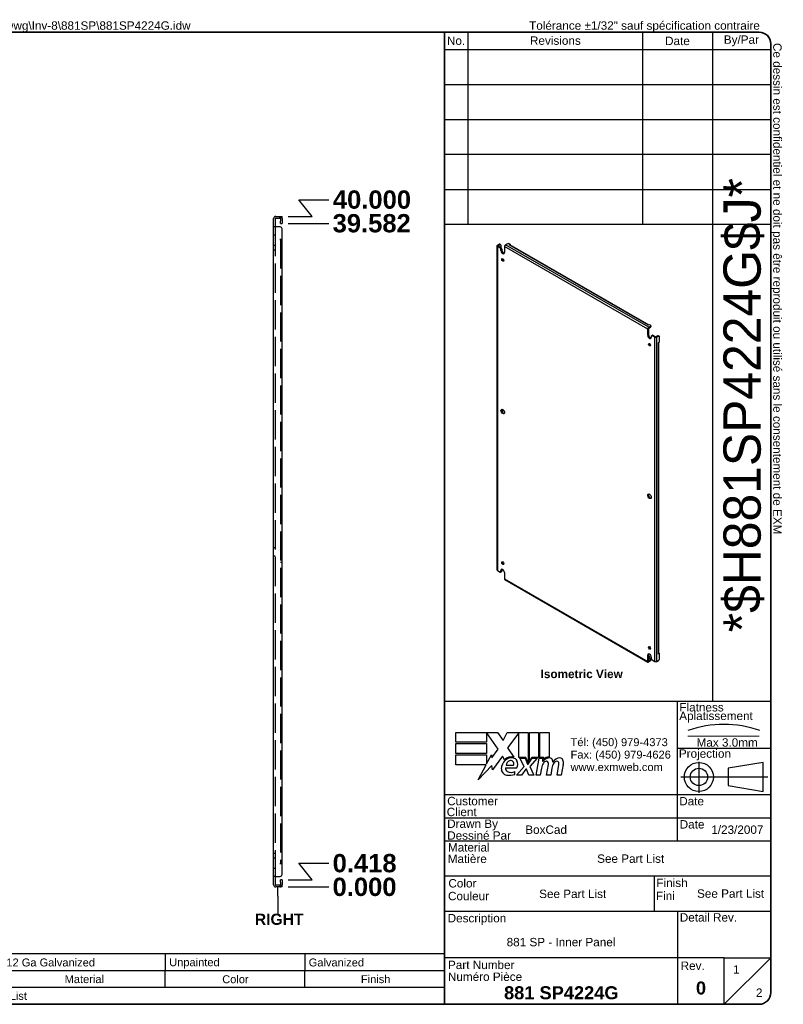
# Model space of a CAD drawing. Header units: inches. Extents: x 2.9 to 93.9, y 2.3 to 61.3.
# Tile 2 of 2: x 48.4 to 93.9, y 2.3 to 61. Entities that reach past the tile are written whole.
import ezdxf
from ezdxf.enums import TextEntityAlignment as Align

# ---------------------------------------------------------------- set-up
doc = ezdxf.new("R2010")
doc.units = ezdxf.units.IN
doc.header["$LTSCALE"] = 9.090909
doc.header["$MEASUREMENT"] = 0
for name, pattern in [('CHAIN', [0.7087, 0.4724, -0.0591, 0.1181, -0.0591]), ('DASHED', [0.2067, 0.1654, -0.0413]), ('DASHED_SPACE', [0.2067, 0.1654, -0.0413])]:
    doc.linetypes.add(name, pattern=pattern)
doc.layers.get('0').update_dxf_attribs({"lineweight": 25})
for name, color, linetype, lineweight in [('Centerline(ANSI)', 7, 'Continuous', 25), ('Dimensions(ANSI)', 7, 'Continuous', 25), ('Hidden Edges(ANSI)', 7, 'DASHED_SPACE', 25), ('Sketch Geometry(ANSI)', 7, 'Continuous', 25), ('Symbols(ANSI)', 7, 'Continuous', 25), ('Visible Edges(ANSI)', 7, 'Continuous', 25), ('Visible Tangent Edges(ANSI)', 7, 'Continuous', 25)]:
    doc.layers.add(name, color=color, linetype=linetype, lineweight=lineweight)
doc.styles.add('Current-ANSI', font='arial.ttf')
doc.styles.add('Dimension-ANSI', font='arialbd.ttf')
doc.styles.add('Part List-ANSI', font='arial.ttf')
doc.styles.add('Text Style44', font='arialbd.ttf')
doc.styles.add('Text Style83', font='FRE3OF9X.TTF')
doc.dimstyles.new('INCH-ANSI', dxfattribs={"dimscale": 9.090909, "dimtxt": 0.12, "dimasz": 0.098425, "dimexe": 0.04, "dimexo": 0.04, "dimgap": 0.031496, "dimtad": 0, "dimtih": 1, "dimtoh": 1, "dimdec": 3, "dimrnd": 1e-08, "dimzin": 0, "dimdsep": 46, "dimtxsty": 'Dimension-ANSI', "dimcen": 0.09, "dimdle": 0.312, "dimclrd": 179, "dimclre": 179, "dimclrt": 7, "dimadec": 1, "dimazin": 0, "dimtfac": 1, "dimtdec": 3, "dimtofl": 0, "dimtmove": 0, "dimatfit": 3, "dimfxl": 1, "dimtolj": 1, "dimtzin": 4, "dimlwd": 25, "dimlwe": 25, "dimarcsym": 0})

# ---------------------------------------------------------------- blocks, each defined once
blk = doc.blocks.new('Parts List')
at = {"layer": 'Symbols(ANSI)'}
for p, q in [((13.023, 0.795), (3.548, 0.795)), ((3.548, 0.795), (3.548, 0.615)), ((3.848, 0.795), (3.848, 0.615)), ((4.973, 0.795), (4.973, 0.615)), ((5.273, 0.795), (5.273, 0.615)), ((8.273, 0.795), (8.273, 0.615)), ((10.023, 0.795), (10.023, 0.615)), ((11.523, 0.795), (11.523, 0.615)), ((13.023, 0.795), (13.023, 0.615)), ((13.023, 0.615), (3.548, 0.615)), ((3.548, 0.435), (3.548, 0.615)), ((3.848, 0.435), (3.848, 0.615)), ((4.973, 0.435), (4.973, 0.615)), ((5.273, 0.435), (5.273, 0.615)), ((8.273, 0.435), (8.273, 0.615)), ((10.023, 0.435), (10.023, 0.615)), ((11.523, 0.435), (11.523, 0.615)), ((13.023, 0.435), (13.023, 0.615)), ((3.548, 0.255), (3.548, 0.435)), ((13.023, 0.435), (3.548, 0.435)), ((13.023, 0.255), (13.023, 0.435)), ((13.023, 0.255), (3.548, 0.255))]:
    blk.add_line(p, q, dxfattribs=at)
at = {"layer": 'Symbols(ANSI)', "char_height": 0.085, "attachment_point": 7, "line_spacing_factor": 0.25, "style": 'Part List-ANSI'}
for s, insert in [('1', (3.678, 0.662)), ('881 SP4224G-P', (3.888, 0.66)), ('0', (5.095, 0.66)), ('881 SP - Inner Panel Part', (5.313, 0.66)), ('12 Ga Galvanized', (8.321, 0.66)), ('Unpainted', (10.068, 0.638)), ('Galvanized', (11.565, 0.66)), ('Qty', (3.611, 0.456)), ('Part Number', (4.083, 0.481)), ('Rev', (5.027, 0.481)), ('Description', (6.485, 0.458)), ('Material', (8.946, 0.481)), ('Color', (10.637, 0.48)), ('Finish', (12.125, 0.481)), ('Parts List', (8.047, 0.301))]:
    blk.add_mtext(s, dxfattribs=dict(at, insert=insert))
blk = doc.blocks.new('Datum Identifier3')
at = {"layer": 'Symbols(ANSI)', "color": 7, "linetype": 'Continuous', "lineweight": 25}
for p, q in [((11.235, 1.416), (11.235, 1.514)), ((11.235, 1.416), (11.235, 1.414)), ((11.235, 1.414), (11.235, 1.23))]:
    blk.add_line(p, q, dxfattribs=at)
at = {"layer": 'Symbols(ANSI)', "color": 7, "insert": (10.987, 1.106), "char_height": 0.12, "attachment_point": 7, "line_spacing_factor": 0.25, "style": 'Dimension-ANSI'}
blk.add_mtext('RIGHT', dxfattribs=at)
blk = doc.blocks.new('*D16')
at = {"layer": 'Defpoints', "color": 0, "linetype": 'Continuous', "transparency": 16777216}
for p in [(64.072, 9.313), (64.072, 9.313), (66.862, 9.313)]:
    blk.add_point(p, dxfattribs=at)
at = {"layer": 'Dimensions(ANSI)', "color": 179, "linetype": 'Continuous', "lineweight": 25, "transparency": 16777216}
blk.add_line((64.435, 9.313), (66.862, 9.313), dxfattribs=at)
at = {"layer": 'Dimensions(ANSI)', "color": 7, "linetype": 'Continuous', "lineweight": 25, "transparency": 16777216, "insert": (68.985, 9.313), "char_height": 1.0909, "attachment_point": 5, "style": 'Dimension-ANSI'}
blk.add_mtext('\\A1;0.000', dxfattribs=at)
blk = doc.blocks.new('*D17')
at = {"layer": 'Defpoints', "color": 0, "linetype": 'Continuous', "transparency": 16777216}
for p in [(66.862, 10.726), (64.072, 9.731), (64.072, 9.313)]:
    blk.add_point(p, dxfattribs=at)
at = {"layer": 'Dimensions(ANSI)', "color": 179, "linetype": 'Continuous', "lineweight": 25, "transparency": 16777216}
for p, q in [((65.861, 9.731), (65.072, 10.726)), ((65.072, 10.726), (66.862, 10.726)), ((64.435, 9.731), (65.861, 9.731))]:
    blk.add_line(p, q, dxfattribs=at)
at = {"layer": 'Dimensions(ANSI)', "color": 7, "linetype": 'Continuous', "lineweight": 25, "transparency": 16777216, "insert": (68.989, 10.726), "char_height": 1.0909, "attachment_point": 5, "style": 'Dimension-ANSI'}
blk.add_mtext('\\A1;0.418', dxfattribs=at)
blk = doc.blocks.new('*D18')
at = {"layer": 'Defpoints', "color": 0, "linetype": 'Continuous', "transparency": 16777216}
for p in [(64.072, 48.895), (66.862, 48.895), (64.072, 9.313)]:
    blk.add_point(p, dxfattribs=at)
at = {"layer": 'Dimensions(ANSI)', "color": 179, "linetype": 'Continuous', "lineweight": 25, "transparency": 16777216}
blk.add_line((64.435, 48.895), (66.862, 48.895), dxfattribs=at)
at = {"layer": 'Dimensions(ANSI)', "color": 7, "linetype": 'Continuous', "lineweight": 25, "transparency": 16777216, "insert": (69.412, 48.895), "char_height": 1.0909, "attachment_point": 5, "style": 'Dimension-ANSI'}
blk.add_mtext('\\A1;39.582', dxfattribs=at)
blk = doc.blocks.new('*D19')
at = {"layer": 'Defpoints', "color": 0, "linetype": 'Continuous', "transparency": 16777216}
for p in [(66.862, 50.308), (64.072, 49.313), (64.072, 9.313)]:
    blk.add_point(p, dxfattribs=at)
at = {"layer": 'Dimensions(ANSI)', "color": 179, "linetype": 'Continuous', "lineweight": 25, "transparency": 16777216}
for p, q in [((65.861, 49.313), (65.072, 50.308)), ((65.072, 50.308), (66.862, 50.308)), ((64.435, 49.313), (65.861, 49.313))]:
    blk.add_line(p, q, dxfattribs=at)
at = {"layer": 'Dimensions(ANSI)', "color": 7, "linetype": 'Continuous', "lineweight": 25, "transparency": 16777216, "insert": (69.427, 50.308), "char_height": 1.0909, "attachment_point": 5, "style": 'Dimension-ANSI'}
blk.add_mtext('\\A1;40.000', dxfattribs=at)
blk = doc.blocks.new('Title Blocks EXM - ANSI B')
for p, q in [((13.372, 3.063), (13.372, 3.17)), ((13.372, 3.17), (13.818, 3.17)), ((13.824, 2.989), (13.701, 3.168)), ((13.701, 3.168), (13.701, 3.063)), ((13.818, 3.17), (13.877, 3.083)), ((13.877, 3.083), (13.923, 3.17)), ((13.923, 3.17), (14.146, 3.17)), ((14.046, 3.166), (13.924, 3.002)), ((14.046, 2.9), (14.046, 3.166)), ((14.146, 3.17), (14.146, 2.842)), ((14.16, 3.17), (14.259, 3.17)), ((14.16, 2.866), (14.16, 3.17)), ((14.259, 3.17), (14.259, 2.9)), ((14.273, 3.17), (14.372, 3.17)), ((14.273, 2.9), (14.273, 3.17)), ((14.372, 3.17), (14.372, 2.905)), ((13.701, 3.063), (13.372, 3.063)), ((13.372, 3.049), (13.701, 3.049)), ((13.372, 2.942), (13.372, 3.049)), ((13.701, 3.049), (13.701, 2.942)), ((13.758, 2.895), (13.824, 2.989)), ((13.924, 3.002), (13.993, 2.903)), ((13.701, 2.942), (13.372, 2.942)), ((13.372, 2.82), (13.372, 2.927)), ((13.372, 2.927), (13.701, 2.927)), ((13.701, 2.831), (13.752, 2.929)), ((13.701, 2.927), (13.701, 2.831)), ((13.752, 2.929), (13.758, 2.895)), ((13.87, 2.914), (13.765, 2.768)), ((13.893, 2.876), (13.87, 2.914)), ((14.121, 2.9), (14.046, 2.9)), ((14.059, 2.891), (14.113, 2.891)), ((14.105, 2.802), (14.059, 2.891)), ((14.113, 2.891), (14.139, 2.83)), ((14.146, 2.842), (14.121, 2.9)), ((14.146, 2.83), (14.19, 2.891)), ((14.185, 2.9), (14.16, 2.866)), ((14.245, 2.891), (14.164, 2.803)), ((14.259, 2.9), (14.185, 2.9)), ((14.19, 2.891), (14.245, 2.891)), ((14.232, 2.709), (14.264, 2.891)), ((14.264, 2.891), (14.302, 2.891)), ((14.314, 2.9), (14.273, 2.9)), ((14.302, 2.891), (14.299, 2.859)), ((14.299, 2.859), (14.309, 2.859)), ((14.312, 2.88), (14.314, 2.9)), ((13.695, 2.82), (13.372, 2.82)), ((13.612, 2.661), (13.695, 2.82)), ((13.758, 2.815), (13.612, 2.661)), ((13.765, 2.768), (13.758, 2.815)), ((13.905, 2.788), (14.027, 2.788)), ((13.91, 2.818), (13.99, 2.818)), ((14.023, 2.709), (14.105, 2.802)), ((14.122, 2.774), (14.077, 2.709)), ((14.13, 2.774), (14.122, 2.774)), ((14.155, 2.709), (14.13, 2.774)), ((14.139, 2.83), (14.146, 2.83)), ((14.164, 2.803), (14.209, 2.709)), ((14.289, 2.784), (14.276, 2.709)), ((14.345, 2.709), (14.365, 2.824)), ((14.402, 2.784), (14.389, 2.709)), ((14.457, 2.709), (14.477, 2.824)), ((14.523, 2.823), (14.501, 2.709)), ((14.005, 2.718), (14.005, 2.748)), ((14.077, 2.709), (14.023, 2.709)), ((14.209, 2.709), (14.155, 2.709)), ((14.276, 2.709), (14.232, 2.709)), ((14.389, 2.709), (14.345, 2.709)), ((14.501, 2.709), (14.457, 2.709))]:
    blk.add_line(p, q)
for centre, radius, start, end in [((13.991, 2.772), 0.133, 134.1684, 176.5646), ((13.968, 2.796), 0.11, 77.079, 133.1785), ((13.968, 2.796), 0.0996, 80.4085, 134.1684), ((13.965, 2.811), 0.056, 109.3797, 172.9975), ((13.959, 2.83), 0.0365, 51.1652, 109.3797), ((13.962, 2.833), 0.0318, 331.4547, 51.1652), ((13.981, 2.843), 0.0507, 23.8445, 85.0802), ((13.941, 2.826), 0.094, 336.1555, 23.8445), ((14.376, 2.816), 0.08, 89.4776, 147.4114), ((14.346, 2.818), 0.042, 96.03, 147.5992), ((14.37, 2.825), 0.08, 88.7952, 136.5849), ((14.344, 2.839), 0.02, 23.5571, 96.03), ((14.377, 2.862), 0.0338, 16.9928, 89.4776), ((14.317, 2.844), 0.096, 3.6169, 16.9928), ((14.486, 2.814), 0.0819, 89.6788, 153.9508), ((14.458, 2.818), 0.042, 96.1027, 147.6083), ((14.456, 2.839), 0.02, 23.5487, 96.1027), ((14.487, 2.861), 0.035, 18.4748, 89.6788), ((14.429, 2.842), 0.096, 349, 18.4748), ((13.925, 2.776), 0.0658, 176.5646, 261.5605), ((13.936, 2.779), 0.032, 163.5261, 244.6784), ((13.966, 2.842), 0.102, 244.6784, 292.5609), ((14.442, 2.757), 0.155, 147.5992, 170), ((14.325, 2.831), 0.041, 350, 23.5571), ((14.555, 2.759), 0.155, 148.5584, 170.8257), ((14.437, 2.831), 0.041, 349.9922, 23.5487), ((13.945, 2.911), 0.202, 261.5605, 287.3343)]:
    blk.add_arc(centre, radius, start, end)
at = {"layer": 'Centerline(ANSI)', "linetype": 'DASHED', "lineweight": 18, "ltscale": 0.507983}
blk.add_line((15.861, 3.128), (16.632, 3.128), dxfattribs=at)
at = {"layer": 'Centerline(ANSI)', "linetype": 'CHAIN', "ltscale": 0.185148}
blk.add_line((15.979, 2.855), (15.979, 2.521), dxfattribs=at)
at = {"layer": 'Centerline(ANSI)', "linetype": 'CHAIN', "ltscale": 0.437897}
blk.add_line((15.786, 2.691), (16.717, 2.691), dxfattribs=at)
at = {"layer": 'Sketch Geometry(ANSI)'}
for p, q in [((13.25, 10.687), (16.625, 10.687)), ((13.5, 10.687), (13.5, 8.625)), ((15.375, 10.687), (15.375, 8.625)), ((16.125, 10.687), (16.125, 3.5)), ((13.25, 10.5), (16.75, 10.5)), ((16.75, 10.562), (16.75, 0.375)), ((13.25, 10.125), (16.75, 10.125)), ((13.25, 9.75), (16.75, 9.75)), ((16.75, 9.375), (13.25, 9.375)), ((13.25, 9), (16.75, 9)), ((16.75, 9), (16.75, 8.625)), ((13.25, 8.625), (16.75, 8.625)), ((16.75, 3.5), (13.25, 3.5)), ((15.75, 2), (15.75, 3.5)), ((15.75, 3), (16.75, 3)), ((16.669, 2.847), (16.294, 2.785)), ((16.294, 2.785), (16.294, 2.598)), ((16.669, 2.535), (16.669, 2.847)), ((16.294, 2.598), (16.669, 2.535)), ((16.75, 2.5), (13.25, 2.5)), ((16.75, 2.25), (13.25, 2.25)), ((16.75, 2), (13.25, 2)), ((13.25, 1.629), (16.75, 1.629)), ((15.499, 1.629), (15.499, 1.25)), ((13.25, 1.25), (16.75, 1.25)), ((15.75, 1.25), (15.75, 0.75)), ((15.75, 0.75), (13.25, 0.75)), ((16.25, 0.75), (15.75, 0.75)), ((15.75, 0.75), (15.75, 0.25)), ((16.25, 0.25), (16.25, 0.75)), ((16.25, 0.75), (16.75, 0.75)), ((16.25, 0.25), (16.75, 0.75)), ((16.625, 0.25), (13.25, 0.25))]:
    blk.add_line(p, q, dxfattribs=at)
at = {"layer": 'Sketch Geometry(ANSI)', "linetype": 'Continuous', "lineweight": 35}
for p, q in [((13.25, 8.625), (13.25, 10.687)), ((13.25, 8.625), (13.25, 3.5)), ((13.25, 0.25), (13.25, 3.5))]:
    blk.add_line(p, q, dxfattribs=at)
at = {"layer": 'Sketch Geometry(ANSI)'}
for radius in [0.156, 0.0935]:
    blk.add_circle((15.979, 2.691), radius, dxfattribs=at)
for centre, radius, start, end in [((16.625, 10.562), 0.125, 0, 90), ((16.247, 2.112), 1.143, 70.2973, 109.7027), ((16.625, 0.375), 0.125, 270, 0)]:
    blk.add_arc(centre, radius, start, end, dxfattribs=at)
at = {"layer": 'Symbols(ANSI)', "color": 7, "char_height": 0.09, "style": 'Current-ANSI'}
for s, insert, width, attachment_point in [('No.', (13.373, 10.595), 0.25039, 5), ('Revisions', (14.439, 10.596), 1.87331, 5), ('Date', (15.749, 10.593), 0.75135, 5), ('By/Par', (16.435, 10.594), 0.62202, 5), ('Date', (15.773, 2.136), 0.26554, 7), ('Rev.', (15.783, 0.618), 0.25854, 7)]:
    blk.add_mtext(s, dxfattribs=dict(at, insert=insert, width=width, attachment_point=attachment_point))
for s, insert, attachment_point in [('\\fArial|b1|i0;\\H0.0900;Isometric View', (14.281, 3.842), 1), ('Flatness', (15.77, 3.393), 7), ('Aplatissement', (15.768, 3.275), 7), ('Max 3.0mm', (15.954, 3.015), 7), ('Projection', (15.764, 2.87), 7), ('Customer', (13.278, 2.386), 7), ('Date', (15.768, 2.385), 7), ('Client', (13.273, 2.269), 7), ('Drawn By', (13.278, 2.117), 7), ('Dessiné Par', (13.278, 2.016), 7), ('Material', (13.286, 1.889), 7), ('Matière', (13.284, 1.766), 7), ('Color', (13.291, 1.503), 7), ('Finish', (15.523, 1.508), 7), ('Couleur', (13.287, 1.366), 7), ('Fini', (15.518, 1.37), 7), ('Description', (13.283, 1.103), 7), ('Detail Rev.', (15.774, 1.137), 7), ('Part Number', (13.287, 0.627), 7), ('Numéro Pièce', (13.286, 0.5), 7)]:
    blk.add_mtext(s, dxfattribs=dict(at, insert=insert, attachment_point=attachment_point))
at = {"layer": 'Symbols(ANSI)', "color": 7, "insert": (14.602, 3.107), "char_height": 0.085, "attachment_point": 1, "line_spacing_factor": 0.944221, "style": 'Current-ANSI'}
blk.add_mtext('\\fArial|b0|i0;\\H0.0850;Tél: (450) 979-4373\\PFax: (450) 979-4626\\Pwww.exmweb.com', dxfattribs=at)
at = {"layer": 'Symbols(ANSI)', "color": 7, "style": 'Current-ANSI'}
for tag, p in [('REV1', (13.375, 10.313)), ('REV1DATE', (15.75, 10.31)), ('REV1BY', (16.437, 10.313)), ('REV2', (13.373, 9.938)), ('REV2DATE', (15.747, 9.941)), ('REV2BY', (16.437, 9.938)), ('REV3', (13.374, 9.563)), ('REV3DATE', (15.752, 9.563)), ('REV3BY', (16.437, 9.564)), ('REV4', (13.377, 9.188)), ('REV4DATE', (15.752, 9.188)), ('REV4BY', (16.441, 9.188)), ('REV5', (13.373, 8.813)), ('REV5DATE', (15.752, 8.813)), ('REV5BY', (16.438, 8.811)), ('MFG_APPROVED_DATE', (16.393, 2.374)), ('DETAIL_REV', (16.249, 0.926))]:
    blk.add_attdef(tag, text='', height=0.09, dxfattribs=at).set_placement(p, align=Align.MIDDLE_CENTER)
for tag, p in [('REV1DESC', (13.526, 10.31)), ('REV2DESC', (13.525, 9.937)), ('REV3DESC', (13.528, 9.564)), ('REV4DESC', (13.533, 9.19)), ('REV5DESC', (13.532, 8.811)), ('COMPANY', (14.12, 2.375))]:
    blk.add_attdef(tag, text='', height=0.09, dxfattribs=at).set_placement(p, align=Align.MIDDLE_LEFT)
at = {"layer": 'Symbols(ANSI)', "color": 7, "style": 'Text Style83'}
blk.add_attdef('BARCODE_001', (16.642, 4.244), '', height=0.4, rotation=90, dxfattribs=at)
at = {"layer": 'Symbols(ANSI)', "color": 7}
for tag, p, height, style in [('AUTHOR_001', (14.116, 2.08), 0.09, 'Current-ANSI'), ('IDW_DATE_001', (16.112, 2.08), 0.09, 'Current-ANSI'), ('MATERIEL_001', (14.887, 1.769), 0.09, 'Current-ANSI'), ('COLOR_001', (14.265, 1.391), 0.09, 'Current-ANSI'), ('FINISH_001', (15.959, 1.394), 0.09, 'Current-ANSI'), ('IDW_DESC_001', (13.916, 0.873), 0.09, 'Current-ANSI'), ('Sheet_Number_001', (16.346, 0.58), 0.09, 'Current-ANSI'), ('IDW_NAME_001', (13.888, 0.304), 0.14, 'Text Style44'), ('IDW_REV_001', (15.947, 0.355), 0.14, 'Text Style44'), ('Number_of_sheets_001', (16.591, 0.33), 0.09, 'Current-ANSI')]:
    blk.add_attdef(tag, p, '', height=height, dxfattribs=dict(at, style=style))
blk = doc.blocks.new('Borders EXM - B (Inch)')
at = {"layer": 'Sketch Geometry(ANSI)', "linetype": 'Continuous', "lineweight": 35}
for p, q in [((16.398, 10.692), (0.523, 10.692)), ((0.398, 10.567), (0.398, 0.255)), ((16.523, 0.38), (16.523, 10.567)), ((0.398, 0.255), (16.398, 0.255))]:
    blk.add_line(p, q, dxfattribs=at)
for centre, start, end in [((0.523, 10.567), 90, 180), ((16.398, 10.567), 0, 90), ((16.398, 0.38), 270, 0)]:
    blk.add_arc(centre, 0.125, start, end, dxfattribs=at)
at = {"layer": 'Symbols(ANSI)', "color": 7, "char_height": 0.09, "attachment_point": 7, "style": 'Current-ANSI'}
for s, insert in [('Tolerance ±1/32" unless otherwise specified', (0.509, 10.692)), ('Tolérance ±1/32" sauf spécification contraire', (13.93, 10.691))]:
    blk.add_mtext(s, dxfattribs=dict(at, insert=insert))
for s, insert, rotation in [('This drawing is confidential and must not be reproduced or used without the consent of EXM', (0.398, 5.419), 90), ('Ce dessin est confidentiel et ne doit pas être reproduit ou utilisé sans le consentement de EXM', (16.522, 10.576), 270)]:
    blk.add_mtext(s, dxfattribs=dict(at, insert=insert, rotation=rotation))
at = {"layer": 'Symbols(ANSI)', "color": 7, "style": 'Current-ANSI'}
blk.add_attdef('FILENAME_AND_PATH_001', (6.601, 10.718), '', height=0.09, dxfattribs=at)

msp = doc.modelspace()

# ---------------------------------------------------------------- linework, layer by layer
at = {"layer": 'Hidden Edges(ANSI)', "ltscale": 0.035899}
for p, q in [((63.9353, 49.2079), (63.9353, 49.3129)), ((63.6645, 48.1879), (63.5595, 48.1879)), ((63.6645, 47.5829), (63.5595, 47.5829)), ((63.6645, 47.2929), (63.5595, 47.2929)), ((63.5595, 29.5629), (63.6645, 29.5629)), ((64.0715, 29.9379), (63.9665, 29.9379)), ((63.5595, 29.0629), (63.6645, 29.0629)), ((63.9665, 28.6879), (64.0715, 28.6879)), ((63.5595, 11.3329), (63.6645, 11.3329)), ((63.5595, 11.0429), (63.6645, 11.0429)), ((63.5595, 10.4379), (63.6645, 10.4379)), ((63.9353, 9.4179), (63.9353, 9.3129))]:
    msp.add_line(p, q, dxfattribs=at)
at = {"layer": 'Hidden Edges(ANSI)', "ltscale": 1.163605}
msp.add_line((63.6645, 48.6879), (63.6645, 9.9379), dxfattribs=at)
at = {"layer": 'Hidden Edges(ANSI)', "ltscale": 1.158511}
msp.add_line((63.9665, 47.9379), (63.9665, 10.6879), dxfattribs=at)
at = {"layer": 'Hidden Edges(ANSI)', "ltscale": 0.062419}
for centre, start, end in [((63.9355, 49.1769), 13.17589, 90), ((63.9355, 9.4489), 270, 346.82411)]:
    msp.add_arc(centre, 0.136, start, end, dxfattribs=at)
at = {"layer": 'Visible Edges(ANSI)'}
for p, q in [((63.5595, 48.6879), (63.5595, 49.1769)), ((63.6645, 49.1769), (63.6645, 48.6879)), ((63.6955, 49.3129), (63.9465, 49.3129)), ((63.6955, 49.2079), (63.9465, 49.2079)), ((63.9465, 49.3129), (64.0715, 49.3129)), ((64.0715, 49.2079), (63.9465, 49.2079)), ((63.9665, 49.1769), (63.9665, 49.0199)), ((63.9665, 48.8949), (63.9665, 49.0199)), ((63.9665, 48.8949), (64.0715, 48.8949)), ((64.0715, 49.2079), (64.0715, 49.3129)), ((64.0715, 49.1769), (64.0715, 49.0199)), ((64.0715, 49.0199), (64.0715, 48.8949)), ((63.5595, 9.9379), (63.5595, 48.6879)), ((63.6955, 48.6879), (63.5595, 48.6879)), ((63.9465, 48.6879), (63.6955, 48.6879)), ((64.0715, 47.9381), (64.0715, 48.5629)), ((63.9353, 47.9379), (63.9353, 47.9381)), ((63.9353, 47.9381), (64.0715, 47.9381)), ((63.9355, 47.9379), (63.9353, 47.9379)), ((64.0715, 47.9379), (63.9355, 47.9379)), ((64.0715, 10.6879), (64.0715, 47.9379)), ((76.9027, 47.5905), (77.0112, 47.6531)), ((76.9481, 47.5643), (77.0566, 47.6269)), ((77.0494, 47.6569), (77.0948, 47.6307)), ((77.1106, 47.5957), (77.1106, 47.4547)), ((77.4973, 47.6843), (77.3889, 47.6217)), ((77.6004, 47.6192), (77.6593, 47.6531)), ((77.6005, 47.6191), (77.6004, 47.6192)), ((77.6006, 47.6192), (77.6005, 47.6191)), ((77.6593, 47.6531), (77.6054, 47.6843)), ((85.9434, 42.8306), (77.6422, 47.6233)), ((77.6593, 47.6531), (77.6593, 47.6134)), ((76.8784, 47.5565), (76.8784, 28.2214)), ((77.06, 47.4318), (76.9027, 47.5226)), ((76.9481, 47.5488), (77.1054, 47.458)), ((77.114, 47.2759), (77.114, 47.3382)), ((77.1594, 47.3644), (77.1594, 47.3021)), ((77.1672, 47.2512), (77.1918, 47.2369)), ((77.2458, 47.1434), (77.2458, 47.1299)), ((77.3301, 47.5199), (77.3301, 47.1511)), ((77.2458, 46.7677), (77.2458, 46.6853)), ((85.8645, 42.2238), (85.8645, 42.5925)), ((85.9099, 42.6187), (85.9099, 42.25)), ((85.9778, 42.8504), (85.9189, 42.8165)), ((85.9189, 42.8165), (85.9189, 42.8166)), ((85.9189, 42.8165), (85.9189, 42.8165)), ((85.9233, 42.6943), (86.0317, 42.7569)), ((85.9233, 42.6419), (86.0317, 42.7045)), ((86.0317, 42.8193), (85.9778, 42.8504)), ((86.0541, 42.7881), (86.0541, 42.7357)), ((86.0806, 42.1614), (86.0806, 42.099)), ((86.0964, 42.1964), (86.1418, 42.2226)), ((86.2919, 42.1018), (86.1346, 42.1926)), ((86.18, 42.2188), (86.3372, 42.128)), ((86.4725, 42.1906), (86.364, 42.128)), ((86.5179, 42.1644), (86.4094, 42.1018)), ((86.5561, 42.1682), (86.5107, 42.1944)), ((86.513, 41.7875), (86.5719, 41.8215)), ((86.513, 41.7874), (86.513, 41.7875)), ((86.5131, 41.7874), (86.513, 41.7874)), ((86.5375, 23.2347), (86.5375, 41.8016)), ((86.5719, 41.8215), (86.5719, 42.1332)), ((77.1601, 37.7452), (77.1601, 37.7725)), ((77.2054, 37.8035), (77.2054, 37.6706)), ((77.2458, 37.6006), (77.2365, 37.5952)), ((77.2458, 37.6006), (77.2458, 37.5871)), ((77.1594, 28.2164), (77.1594, 28.1541)), ((77.23, 28.6465), (77.2171, 28.639)), ((76.9027, 28.1875), (77.06, 28.0967)), ((77.0982, 28.0929), (77.1436, 28.1191)), ((77.114, 28.1279), (77.114, 28.1902)), ((77.3301, 28.0655), (77.3301, 27.6968)), ((77.3473, 27.6587), (85.8817, 22.7314)), ((85.8645, 22.7694), (85.8645, 23.1382)), ((85.9099, 23.1644), (85.9099, 22.7956)), ((85.9099, 23.1394), (85.9237, 23.1314)), ((85.9778, 22.944), (85.9189, 22.91)), ((85.9189, 22.9101), (85.9189, 22.9101)), ((85.9189, 22.91), (85.9189, 22.9101)), ((85.9323, 23.0117), (85.9323, 22.9333)), ((85.9777, 23.0379), (85.9777, 22.9595)), ((85.9778, 22.944), (86.0317, 22.9129)), ((86.0806, 23.0134), (86.0806, 22.9511)), ((86.5719, 23.2346), (86.513, 23.2006)), ((86.513, 23.2007), (86.5131, 23.2008)), ((86.513, 23.2006), (86.513, 23.2007)), ((86.5375, 23.2545), (86.5719, 23.2346)), ((86.5719, 22.9229), (86.5719, 23.2346)), ((86.0317, 22.8505), (85.9233, 22.7879)), ((86.0317, 22.7981), (85.9233, 22.7355)), ((86.0541, 22.8293), (86.0541, 22.8817)), ((86.1346, 22.8575), (86.2919, 22.7667)), ((86.4094, 22.7667), (86.5179, 22.8293)), ((63.9353, 10.6877), (63.9353, 10.6879)), ((63.9353, 10.6879), (63.9355, 10.6879)), ((64.0715, 10.6877), (63.9353, 10.6877)), ((64.0715, 10.6879), (63.9355, 10.6879)), ((64.0715, 10.0629), (64.0715, 10.6877)), ((63.6955, 9.9379), (63.5595, 9.9379)), ((63.5595, 9.4489), (63.5595, 9.9379)), ((63.6645, 9.9379), (63.6645, 9.4489)), ((63.6955, 9.9379), (63.9465, 9.9379)), ((63.9465, 9.4179), (63.6955, 9.4179)), ((63.9465, 9.4179), (64.0715, 9.4179)), ((63.9665, 9.6059), (63.9665, 9.7309)), ((64.0715, 9.7309), (63.9665, 9.7309)), ((63.9665, 9.6059), (63.9665, 9.4489)), ((64.0715, 9.7309), (64.0715, 9.6059)), ((64.0715, 9.6059), (64.0715, 9.4489)), ((64.0715, 9.3129), (64.0715, 9.4179)), ((63.9465, 9.3129), (63.6955, 9.3129)), ((64.0715, 9.3129), (63.9465, 9.3129))]:
    msp.add_line(p, q, dxfattribs=at)
for centre, radius, start, end in [((63.6955, 49.1769), 0.136, 90, 180), ((63.6955, 49.1769), 0.031, 90, 180), ((63.9355, 49.1769), 0.031, 0, 90), ((63.9355, 49.1769), 0.136, 0, 13.17589), ((63.9465, 48.5629), 0.125, 0, 90), ((63.9465, 10.0629), 0.125, 270, 0), ((63.6955, 9.4489), 0.136, 180, 270), ((63.6955, 9.4489), 0.031, 180, 270), ((63.9355, 9.4489), 0.031, 270, 0), ((63.9355, 9.4489), 0.136, 346.82411, 0)]:
    msp.add_arc(centre, radius, start, end, dxfattribs=at)
for centre, major_axis, start_param, end_param in [((76.9615, 47.5565), (-0.0831, 0), 5.4977871, 7.0685835), ((77.0112, 47.5907), (0.0382, 0.0662), 0, 0.7853982), ((77.0566, 47.5645), (0.0382, 0.0662), 5.4977871, 7.0685835), ((77.3889, 47.5538), (0.0416, 0.072), 0.7853982, 2.3561945), ((77.5514, 47.6531), (0.0764, 0), 0.7853982, 2.3561945), ((77.6006, 47.5513), (0.0416, 0.072), 0, 0.7853982), ((76.9615, 47.5565), (-0.0189, 0), 5.4977871, 7.0685835), ((77.06, 47.3694), (0.0382, -0.0662), 0.7853982, 2.3561945), ((77.1054, 47.3956), (-0.0382, 0.0662), 3.9269908, 5.4977871), ((77.2221, 47.2135), (0.0764, -0.1323), 3.9269908, 7.0685835), ((77.2675, 47.2397), (0.0764, -0.1323), 3.9269908, 5.9816518), ((77.1918, 47.1746), (-0.0382, 0.0662), 3.9269908, 5.4977871), ((77.2675, 46.7407), (0.0443, -0.0767), 3.679154, 5.7456239), ((85.9233, 42.6265), (0.0416, 0.072), 0.7853982, 2.3561945), ((85.9233, 42.6265), (0.0095, 0.0164), 0.7853982, 2.3561945), ((85.9189, 42.7487), (0.0416, 0.072), 0.7311589, 0.7853982), ((85.9777, 42.7881), (0.0764, 0), 5.4977871, 7.0685835), ((85.9777, 42.7357), (0.0764, 0), 5.4977871, 6.2831853), ((85.9725, 42.1614), (0.0764, -0.1323), 3.9269908, 7.0685835), ((86.0179, 42.1876), (0.0764, -0.1323), 3.9269908, 5.9816518), ((86.0179, 41.6886), (0.0443, -0.0767), 3.679154, 5.7456239), ((86.1346, 42.1302), (-0.0382, 0.0662), 5.4977871, 7.0685835), ((86.18, 42.1564), (-0.0382, 0.0662), 5.4977871, 6.2831853), ((86.3506, 42.1357), (0.0831, 0), 3.9269908, 5.4977871), ((86.3506, 42.1357), (0.0189, 0), 3.9269908, 5.4977871), ((86.4725, 42.1282), (0.0382, 0.0662), 0, 0.7853982), ((86.4543, 41.8214), (0.0831, 0), 5.4977871, 5.5520264), ((86.5179, 42.102), (0.0382, 0.0662), 5.4977871, 7.0685835), ((77.2675, 37.6969), (-0.0764, 0.1323), 0.3015335, 2.8400592), ((77.2458, 37.6472), (0.0286, -0.0495), 3.9269908, 5.4977871), ((86.0179, 32.6448), (-0.0764, 0.1323), 0.3015335, 2.8400592), ((76.9615, 28.2214), (-0.0831, 0), 0, 0.7853982), ((77.2221, 28.1279), (-0.0764, 0.1323), 3.9269908, 7.0685835), ((77.2675, 28.1541), (-0.0764, 0.1323), 0.3015335, 0.7853982), ((77.2675, 28.653), (0.0443, -0.0767), 3.679154, 5.7456239), ((77.1918, 28.7127), (0.0382, -0.0662), 0, 0.7628134), ((77.06, 28.1591), (0.0382, -0.0662), 5.4977871, 7.0685835), ((77.1054, 28.1853), (0.0382, -0.0662), 0, 0.7853982), ((77.3889, 27.7307), (-0.0416, -0.072), 5.4977871, 6.2831853), ((86.0179, 23.601), (0.0443, -0.0767), 3.679154, 5.7456239), ((85.9725, 23.0758), (-0.0764, 0.1323), 3.9269908, 7.0685835), ((86.0179, 23.102), (-0.0764, 0.1323), 0.3015335, 0.7853982), ((85.8783, 23.0429), (0.0382, -0.0662), 0.7853982, 1.7325469), ((85.9189, 22.9256), (0.0095, 0.0164), 3.9269908, 5.4977871), ((85.9237, 23.0691), (-0.0382, 0.0662), 3.9269908, 5.4977871), ((85.9189, 22.9256), (0.0416, 0.072), 5.2663139, 5.4977871), ((85.9777, 22.8817), (0.0764, 0), 5.4977871, 7.0685835), ((86.1346, 22.9199), (-0.0382, 0.0662), 0.7853982, 2.3561945), ((86.4543, 23.2347), (0.0831, 0), 5.4977871, 6.2831853), ((86.5179, 22.8917), (-0.0382, -0.0662), 0.7853982, 2.3561945), ((85.9233, 22.8034), (-0.0416, -0.072), 5.4977871, 7.0685835), ((85.9233, 22.8034), (-0.0095, -0.0164), 5.4977871, 7.0685835), ((85.9777, 22.8293), (0.0764, 0), 5.4977871, 6.2831853), ((86.3506, 22.8006), (0.0831, 0), 3.9269908, 5.4977871)]:
    msp.add_ellipse(centre, major_axis=major_axis, ratio=0.5773503, start_param=start_param, end_param=end_param, dxfattribs=at)
for centre, major_axis in [((77.2221, 46.7145), (0.0443, -0.0767)), ((85.9725, 41.6624), (0.0443, -0.0767)), ((77.2221, 37.6707), (0.0764, -0.1323)), ((85.9725, 32.6186), (0.0764, -0.1323)), ((77.2221, 28.6268), (0.0443, -0.0767)), ((85.9725, 23.5748), (0.0443, -0.0767))]:
    msp.add_ellipse(centre, major_axis=major_axis, ratio=0.5773503, dxfattribs=at)
at = {"layer": 'Visible Tangent Edges(ANSI)'}
for p, q in [((77.0112, 47.6531), (77.0566, 47.6269)), ((85.9233, 42.6943), (77.3889, 47.6217)), ((85.9189, 42.8166), (77.6006, 47.6192)), ((76.9027, 47.5226), (76.9027, 28.1875)), ((76.9481, 47.5488), (76.9481, 47.5643)), ((77.1054, 47.458), (77.06, 47.4318)), ((77.114, 47.3382), (77.1594, 47.3644)), ((77.114, 47.2759), (77.1594, 47.3021)), ((77.1918, 47.2369), (77.1754, 47.2275)), ((77.2365, 47.138), (77.2458, 47.1434)), ((85.8645, 42.5925), (77.3301, 47.5199)), ((86.0317, 42.7569), (86.0317, 42.7045)), ((85.8645, 42.2238), (85.9099, 42.25)), ((86.1346, 42.1926), (86.18, 42.2188)), ((86.2919, 22.7667), (86.2919, 42.1018)), ((86.4094, 22.7667), (86.4094, 42.1018)), ((86.4725, 42.1906), (86.5179, 42.1644)), ((86.5131, 23.2008), (86.5131, 41.7874)), ((77.2054, 37.6706), (77.1871, 37.66)), ((77.114, 28.1902), (77.1594, 28.2164)), ((77.245, 28.681), (77.2091, 28.6603)), ((77.1594, 28.1541), (77.114, 28.1279)), ((77.3301, 27.6968), (85.8645, 22.7694)), ((85.8645, 23.1382), (85.9099, 23.1644)), ((85.9237, 23.1314), (85.9099, 23.1234)), ((85.9323, 22.9333), (85.9099, 22.9463)), ((85.9189, 22.9101), (85.9099, 22.9154)), ((85.9323, 23.0117), (85.9777, 23.0379)), ((85.9233, 22.7879), (85.9099, 22.7956)), ((86.0317, 22.8505), (86.0317, 22.7981))]:
    msp.add_line(p, q, dxfattribs=at)

# ---------------------------------------------------------------- block references
at = {"xscale": 5.55555940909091, "yscale": 5.55555940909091, "zscale": 5.55555940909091}
for name, p, values in [('Borders EXM - B (Inch)', (1.4066, 0.8999), {'FILENAME_AND_PATH_001': 'C:\\Vault_Workspace\\Inventor_Dwg\\Inv-8\\881SP\\881SP4224G.idw'}), ('Title Blocks EXM - ANSI B', (0.1447, 0.9251), {'COLOR_001': 'See Part List', 'AUTHOR_001': 'BoxCad', 'IDW_DATE_001': '1/23/2007', 'IDW_REV_001': '0', 'Sheet_Number_001': '1', 'Number_of_sheets_001': '2', 'IDW_DESC_001': '881 SP - Inner Panel', 'IDW_NAME_001': '881 SP4224G', 'BARCODE_001': '*$H881SP4224G$J*', 'FINISH_001': 'See Part List', 'MATERIEL_001': 'See Part List'})]:
    msp.add_blockref(name, p, dxfattribs=at).add_auto_attribs(values)
at = {"layer": 'Symbols(ANSI)', "xscale": 5.55555940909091, "yscale": 5.55555940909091, "zscale": 5.55555940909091}
for name in ['Datum Identifier3', 'Parts List']:
    msp.add_blockref(name, (1.4066, 0.8999), dxfattribs=at)

# ---------------------------------------------------------------- dimensions: what is measured, and where the dimension line sits
at = {"layer": 'Dimensions(ANSI)', "color": 179, "linetype": 'Continuous', "lineweight": 25, "true_color": 0x262658}
for feature_location, offset, origin, picture, middle in [((64.0715, 49.3129), (2.79, 0.9952), (64.0715, 9.3129), '*D19', (69.4268, 50.3082)), ((64.0715, 48.8949), (2.79, 0), (64.0715, 9.3129), '*D18', (69.4116, 48.8949)), ((64.0715, 9.7309), (2.79, 0.9952), (64.0715, 9.3129), '*D17', (68.9885, 10.7261)), ((64.0715373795, 9.3129018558), (2.790047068, 0), (64.0715373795, 9.3129018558), '*D16', (68.9851937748, 9.3129018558))]:
    dim = msp.add_ordinate_dim(feature_location=feature_location, offset=offset, dtype=0, origin=origin, dimstyle='INCH-ANSI', override={"dimgap": 0.031496, "dimtad": 0, "dimdec": 3, "dimlfac": 1, "dimtol": 0, "dimlim": 0, "dimtp": 0, "dimtm": 0, "dimtdec": 3}, dxfattribs=at)
    dim.commit()
    dim.dimension.update_dxf_attribs({"geometry": picture, "text_midpoint": middle})

doc.saveas('drawing.dxf')
